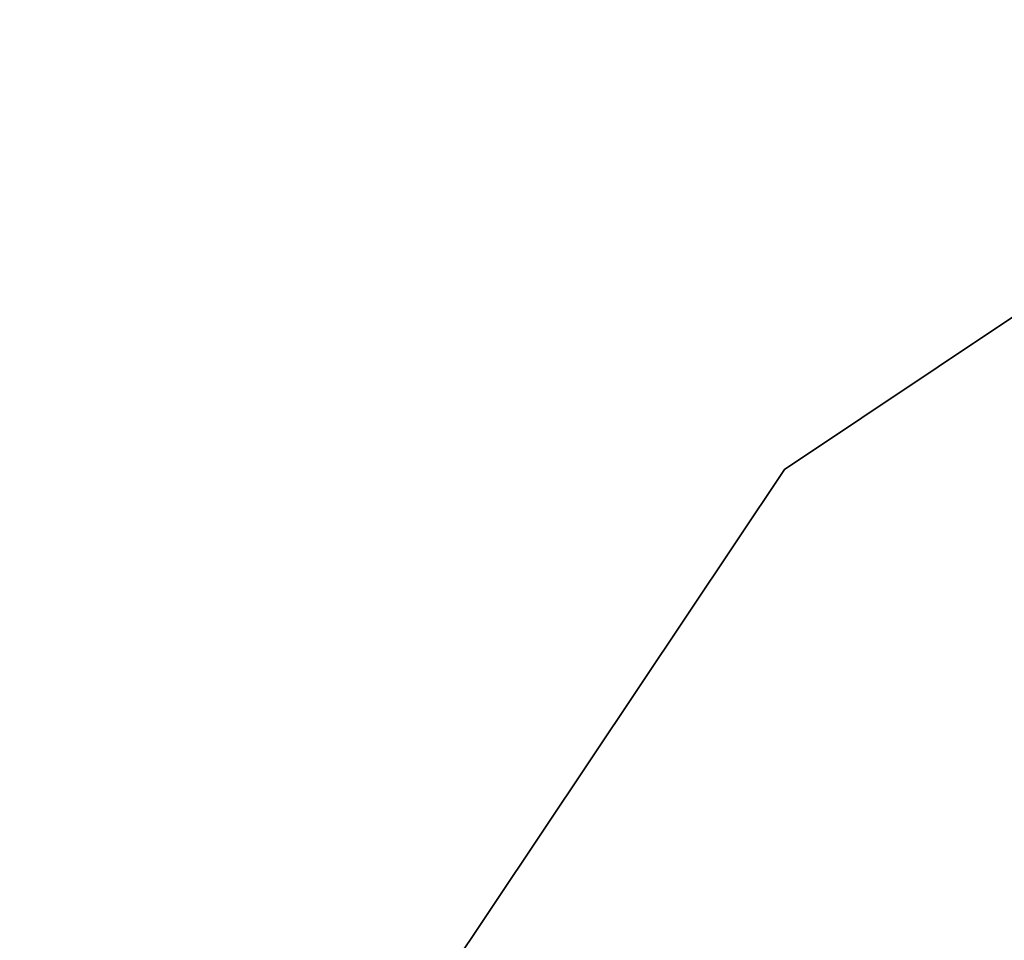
# Model space of a CAD drawing. Header units: millimetres. Extents: x -15 to 322, y -15 to 322.
# Tile 189 of 256: x 36.78 to 37.549, y 269.294 to 270.013. Entities that reach past the tile are written whole.
import ezdxf

# ---------------------------------------------------------------- set-up
doc = ezdxf.new("R2010")
doc.units = ezdxf.units.MM
doc.header["$LTSCALE"] = 25.4
doc.layers.get('0').update_dxf_attribs({"true_color": 0xff5454})

# ---------------------------------------------------------------- blocks, each defined once
blk = doc.blocks.new('AGNES-SQUARE-LED-8112-8108-8135-8138.STL')
at = {"color": 7, "true_color": 0xffffff}
mesh = blk.add_polyface(dxfattribs=at)
corners = [(15.41203, 309.33835, -30.77492), (48.30552, 269.5947, -33.32721), (14.51364, 308.89212, -30.77494), (51.47689, 271.12494, -33.32708)]
mesh.append_faces([[corners[k] for k in face] for face in [(0, 1, 2), (1, 0, 3)]], dxfattribs={"vtx0": -1, "color": 7})
at = {"color": 18, "true_color": 0x000000}
mesh = blk.add_polyface(dxfattribs=at)
corners = [(37.37785, 269.66214, 19.17887), (43.86632, 273.99759, 10.18989), (37.37785, 269.66214, 10.18989), (43.86632, 273.99759, 19.17887)]
mesh.append_faces([[corners[k] for k in face] for face in [(0, 1, 2), (1, 0, 3)]], dxfattribs={"vtx0": -1, "color": 18})
mesh = blk.add_polyface(dxfattribs=at)
corners = [(37.37785, 269.66214, 19.17887), (33.0424, 263.17365, 10.18989), (33.0424, 263.17365, 19.17887), (37.37785, 269.66214, 10.18989)]
mesh.append_faces([[corners[k] for k in face] for face in [(0, 1, 2), (1, 0, 3)]], dxfattribs={"vtx0": -1, "color": 18})

msp = doc.modelspace()

# ---------------------------------------------------------------- block references
at = {"color": 0}
msp.add_blockref('AGNES-SQUARE-LED-8112-8108-8135-8138.STL', (0, 0), dxfattribs=at)

doc.saveas('drawing.dxf')
